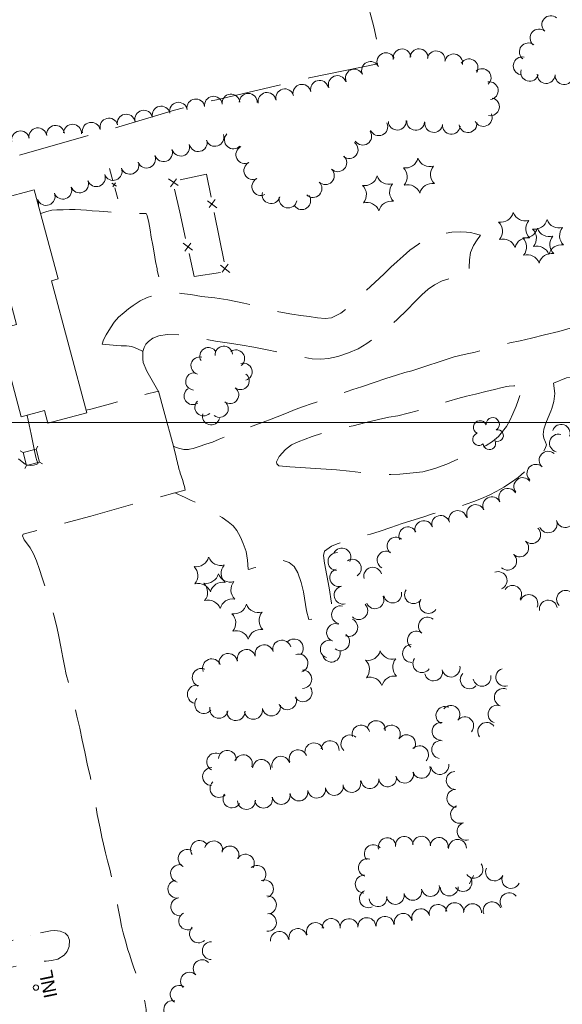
# Model space of a CAD drawing. Header units: feet. Extents: x 188458 to 190640, y 253500 to 255059.
# Tile 12 of 16: x 189665 to 189908, y 253740 to 254180. Entities that reach past the tile are written whole.
import ezdxf

# ---------------------------------------------------------------- set-up
doc = ezdxf.new("R2010")
doc.units = ezdxf.units.FT
doc.header["$MEASUREMENT"] = 0
doc.linetypes.add('DGN Style 3', pattern=[44.535406, 31.811004, -12.724402])
doc.linetypes.add('DGN Style 4', pattern=[50.929418, 25.448803, -12.724402, 0.031811, -12.724402])
for name, color, linetype, lineweight in [('E_DWY', 73, 'DGN Style 3', 0), ('E_LAND_Vegetation', 21, 'Continuous', 0), ('E_MAP_GridLines', 251, 'Continuous', 0), ('E_MISCPROP_HvyLine', 54, 'Continuous', 13), ('E_MISCPROP_Railing', 40, 'Continuous', 0), ('E_UTL_AboveGroundPipe', 40, 'DGN Style 4', 0)]:
    doc.layers.add(name, color=color, linetype=linetype, lineweight=lineweight)
doc.styles.add('Style-IGR_FONT_0', font='IGR_FONT_0.shx')

# ---------------------------------------------------------------- blocks, each defined once
blk = doc.blocks.new('INL_9')
at = {"layer": 'E_MISCPROP_Railing', "color": 40, "linetype": 'Continuous', "lineweight": 0, "style": 'Style-IGR_FONT_0'}
blk.add_text('INL', height=6, rotation=0.0001, dxfattribs=at).set_placement((-5.74, -3.01))
blk = doc.blocks.new('PED')
at = {"layer": 'E_UTL_AboveGroundPipe', "color": 101, "linetype": 'Continuous', "lineweight": 13}
for p, q in [((-3.12, 2.9), (-4.18, 3.96)), ((2.88, 2.9), (3.95, 3.96)), ((-4.18, -4.16), (-3.12, -3.1)), ((3.94, -4.16), (2.89, -3.1))]:
    blk.add_line(p, q, dxfattribs=at)
at = {"layer": 'E_UTL_AboveGroundPipe', "color": 101, "linetype": 'Continuous', "lineweight": 13, "flags": 128}
blk.add_lwpolyline([(-3.12, -3.1), (2.89, -3.1), (2.88, 2.9), (-3.12, 2.9)], close=True, dxfattribs=at)
blk = doc.blocks.new('PINEL_1')
at = {"layer": 'E_LAND_Vegetation', "color": 93, "linetype": 'Continuous', "lineweight": 0}
for centre, start, end in [((-8.14, 7.32), 275.2112, 0.9761), ((2.26, 10.71), 215.2112, 300.9761), ((10.41, 3.41), 155.2112, 240.9761), ((-10.4, -3.39), 335.2112, 60.9761), ((8.15, -7.3), 95.2112, 180.9761), ((-2.25, -10.7), 35.2112, 120.9761)]:
    blk.add_arc(centre, 5.72, start, end, dxfattribs=at)
blk = doc.blocks.new('TREE_5')
at = {"layer": 'E_LAND_Vegetation', "color": 93, "linetype": 'Continuous', "lineweight": 0}
for centre, radius, start, end in [((-1.47, 4.28), 2.78, 1.3944, 209.1674), ((3.57, 2.42), 2.97, 278.4235, 139.6574), ((-4.47, 0.2), 2.78, 78.0715, 279.0825), ((-2.01, -4.2), 2.61, 140.7796, 358.7122), ((3.46, -3.43), 2.97, 196.0744, 79.0476)]:
    blk.add_arc(centre, radius, start, end, dxfattribs=at)

msp = doc.modelspace()

# ---------------------------------------------------------------- linework, layer by layer
at = {"layer": 'E_DWY', "color": 51, "linetype": 'DGN Style 3', "lineweight": 0, "flags": 128}
for points in [[(189622.15, 254107.31), (189704.83, 254130.98), (189734.28, 254139.74), (189753.03, 254144.38), (189794.45, 254154.09), (189826.89, 254160.74), (189823.42, 254176.88), (189816.75, 254201.94), (189811.64, 254220.71), (189801.78, 254259), (189796.73, 254277.82), (189791.49, 254296.53), (189788.92, 254305.94), (189786.02, 254315.89), (189782.88, 254328.07), (189780.2, 254338.99)], [(189840.33, 254023.12), (189859.36, 254029.41), (189863.74, 254030.51), (189868.65, 254031.55), (189875.24, 254033.31), (189880.11, 254034.58), (189884.24, 254035.67), (189888.88, 254036.53), (189893.9, 254037.76), (189899.73, 254039.29), (189906.12, 254040.67), (189913.65, 254042.94), (189920.08, 254045.5), (189925.68, 254047.93), (189927.67, 254048.63), (189933.43, 254050.79), (189943.56, 254054.15), (189949.74, 254056.18), (189958.33, 254059.3), (189966.78, 254061.97), (189974.92, 254064.24), (189983.27, 254066.65), (189990.05, 254068.72), (189998.18, 254071.84), (190005.46, 254074.55), (190011.02, 254076.34), (190015.79, 254077.78), (190023.48, 254079.75), (190029.22, 254081.44), (190033.05, 254083), (190035.64, 254084.35), (190038.24, 254086.42), (190039.43, 254089.74), (190039.44, 254092.08), (190038.78, 254095.22), (190038.74, 254096.52), (190039.29, 254099.22), (190040.16, 254102.88), (190040.93, 254105.22), (190042.61, 254105.19), (190046.52, 254102.36), (190049.34, 254100.33), (190052.57, 254098.97), (190055.67, 254098.33), (190060.04, 254098.31), (190060.04, 254098.31), (190061.47, 254098.48), (190065.79, 254099.91), (190069.8, 254101.25), (190075.77, 254103.36), (190081.52, 254105.48), (190086.14, 254107.6), (190090.64, 254109.74), (190094.09, 254111.39), (190097.88, 254113.23), (190102.25, 254114.51), (190105.54, 254115.16), (190108.76, 254115.6), (190112.38, 254116.56), (190115.01, 254117.97), (190117.09, 254119.38), (190118.34, 254120.69), (190120.76, 254124.6)], [(189674.37, 254093.46), (189677.19, 254094.36), (189679.41, 254094.92), (189681.61, 254095.09), (189684.4, 254095.14), (189687.23, 254095.21), (189689.79, 254095.22), (189692.32, 254095.13), (189694.85, 254094.99), (189697.42, 254094.73), (189700.58, 254094.5), (189704.47, 254094.23), (189708.46, 254093.98), (189712.31, 254093.86), (189715.85, 254093.68), (189718.61, 254093.51), (189720.47, 254093.47), (189721.58, 254093.43), (189722.02, 254092.66), (189722.69, 254089.48), (189723.35, 254086.14), (189723.85, 254082.96), (189724.58, 254079.28), (189725.11, 254075.93), (189725.74, 254072.04), (189726.41, 254068.73), (189726.41, 254068.73), (189726.47, 254068.06), (189727.44, 254064.14), (189727.86, 254061.87), (189728.41, 254057.33)], [(189701.83, 254035.07), (189702.49, 254036.99), (189703.68, 254039.32), (189705.63, 254042.38), (189707.26, 254044.9), (189709.22, 254047.21), (189711.65, 254049.17), (189713.59, 254050.8), (189715.78, 254052.41), (189718.89, 254054.4), (189721.97, 254055.94), (189724.78, 254056.78), (189729.56, 254057.51), (189733.13, 254057.83), (189737.2, 254057.8), (189741.59, 254057.3), (189746.36, 254056.45), (189752.23, 254055.77), (189758.09, 254054.87), (189765.16, 254053.46), (189771.23, 254051.86), (189776.26, 254050.55), (189780.92, 254049.58), (189786.7, 254048.55), (189790.74, 254047.91), (189794.42, 254047.4), (189798.24, 254046.84), (189801.68, 254046.51), (189804.39, 254046.88), (189808.61, 254048.91), (189811.18, 254050.97), (189814.88, 254054.44), (189819.62, 254058.7), (189823.77, 254062.63), (189827.97, 254066.52), (189830.99, 254069.47), (189833.78, 254071.99), (189836.49, 254074.47), (189839.42, 254077.04), (189843.33, 254079.82), (189847.18, 254082.18), (189849.09, 254083.1), (189852.02, 254084.04), (189855.14, 254084.65), (189858.3, 254085.15), (189862, 254085.26), (189864.83, 254085.17), (189866.65, 254084.95), (189868.79, 254084.46), (189870.45, 254083.98), (189871.13, 254083.77), (189870.84, 254083.34), (189869.56, 254081.68), (189867.96, 254079.21), (189866.56, 254076.02), (189866.09, 254072.79), (189865.96, 254069.3), (189865.88, 254066.66), (189865.9, 254065.31), (189865.07, 254065.19), (189859.71, 254064.77), (189857.81, 254064.55), (189853.95, 254063.41), (189850.47, 254061.67), (189847.7, 254059.64), (189844.9, 254057.14), (189841.77, 254054), (189838.31, 254050.48), (189833.78, 254046.08), (189829.52, 254042.09), (189824.73, 254038.52), (189820.26, 254035.34), (189816.3, 254032.99), (189812.04, 254031.22), (189807.24, 254029.53), (189803.13, 254028.74), (189799.61, 254028.38), (189795.81, 254028.54), (189792.01, 254029.23), (189787.05, 254030.23), (189781.03, 254031.44), (189775.6, 254032.59), (189769.65, 254033.76), (189764.45, 254034.67), (189758.8, 254035.51), (189752.58, 254036.49), (189747.92, 254037.34), (189745.22, 254037.85), (189740.96, 254038.73), (189737.05, 254039.21), (189730.92, 254039.35), (189727.18, 254038.86), (189724.58, 254037.69), (189722.56, 254036.27), (189721.41, 254035.14), (189720.64, 254033.59), (189720.05, 254031.86), (189719.89, 254031.96), (189717.66, 254032.93), (189715.14, 254033.99), (189712.8, 254034.3), (189710.34, 254034.38), (189708.47, 254034.48)], [(189903.68, 254017.64), (189909.57, 254020.06), (189913.44, 254020.66), (189919.12, 254021.61), (189924.51, 254022.6), (189929.18, 254023.42), (189932.37, 254023.99), (189936.03, 254024.55), (189940.39, 254025.28), (189943.29, 254025.94), (189946.32, 254026.77), (189949.67, 254027.52), (189951.12, 254027.98), (189954.36, 254028.56), (189959.32, 254029.7), (189963.19, 254030.7), (189968.19, 254032.19), (189972.44, 254033.42), (189978.1, 254035.24), (189982.88, 254036.91), (189987.82, 254038.74), (189991.17, 254039.77), (189994.97, 254041.19), (189998.88, 254042.64), (190002.76, 254044.12), (190006.5, 254045.41), (190009.36, 254046.38), (190012.33, 254047.54), (190016.58, 254048.91), (190020.92, 254049.86), (190025.65, 254050.88), (190030.52, 254051.51), (190037.89, 254052.36), (190042.33, 254052.33), (190046.49, 254052.1), (190050.74, 254051.62), (190053.68, 254051.16), (190056, 254050.57), (190059.92, 254049.6), (190060.76, 254047.93), (190060.48, 254045.06), (190059.88, 254042.37), (190059.23, 254040.11), (190058.36, 254037.8)], [(189708.47, 254034.48), (189701.83, 254035.07)], [(189720.05, 254031.86), (189720.08, 254028.56), (189720.19, 254026.88), (189721.88, 254023.06), (189727.18, 254013.64)], [(189840.33, 254023.12), (189837.23, 254022.35), (189833.46, 254021.16), (189828.8, 254019.77), (189823.47, 254017.88), (189817.93, 254016.02), (189813.94, 254014.78), (189811.39, 254013.93), (189808.96, 254013.06), (189806.37, 254012.2), (189803.65, 254011.25), (189801.96, 254010.61), (189800.53, 254010.14), (189797.78, 254009.22), (189795.29, 254008.38), (189791.96, 254007.28), (189788.16, 254005.8), (189784.34, 254004.3), (189780.21, 254002.56), (189776.76, 254001.28), (189773.46, 254000.11), (189770.57, 253998.99), (189767.32, 253997.85), (189764.06, 253996.55), (189760.72, 253995.24), (189757.12, 253993.86), (189754.23, 253992.54), (189751.19, 253991.33), (189748.21, 253990.34), (189745.26, 253989.4), (189742.52, 253988.49), (189740.98, 253988.08), (189740.41, 253988.01), (189738.34, 253988.06), (189735.97, 253988.62), (189734.68, 253989.1), (189733.84, 253989.41)], [(189903.68, 254017.64), (189904.34, 254013.03), (189903.95, 254009.42), (189902.99, 254006.25), (189902.56, 254005.05), (189901.4, 254002.25), (189900.28, 253999.76), (189899.38, 253997.08), (189899.1, 253994.75), (189899.43, 253993.04), (189900.16, 253991.3), (189900.64, 253990.09), (189900.04, 253988.4), (189898.61, 253986.2), (189893.87, 253980.91), (189890.79, 253977.94), (189887.97, 253975.43), (189884.45, 253973.07), (189881.48, 253971.11), (189878.43, 253969.33), (189874.95, 253967.58), (189871.48, 253966.05), (189868.13, 253964.76), (189864.63, 253963.49), (189861.39, 253962.47), (189857.45, 253961.35), (189853.38, 253960.27), (189849.6, 253959.18), (189845.68, 253957.84), (189841.36, 253956.48), (189836.04, 253954.86), (189831, 253953.12), (189826.21, 253951.49), (189821.94, 253950.16), (189818.16, 253949.22), (189814.11, 253948.1), (189810.51, 253947.05), (189806.99, 253945.85), (189804.39, 253944.78), (189801.38, 253942.51), (189800.91, 253940.63), (189801.37, 253937.1), (189802.34, 253931.69), (189803.39, 253926.07), (189804.39, 253919.26), (189804.7, 253916.7), (189803.12, 253914.69), (189798.42, 253912.91), (189795.72, 253912.16), (189794.27, 253912.04), (189793.32, 253915.93), (189791.89, 253924.29), (189790.86, 253928.58), (189789.42, 253932.79), (189787.76, 253935.62), (189785.56, 253937.51), (189782.16, 253938.52), (189777.93, 253937.65), (189774.44, 253936.51), (189769.77, 253935.04), (189768.29, 253934.59), (189767.44, 253934.36), (189767.17, 253934.55), (189766.89, 253938.5), (189766.27, 253942.34), (189765, 253946.02), (189763.68, 253948.79), (189762.91, 253950.36), (189762.11, 253951.76), (189760.4, 253953.85), (189758.27, 253955.67), (189755.52, 253957.59), (189752.48, 253959.55), (189750.12, 253961.11), (189747.85, 253962.52), (189745.63, 253963.56), (189743.21, 253964.55), (189741.73, 253965.15), (189740.78, 253965.56), (189739.84, 253966.02), (189738.92, 253966.52), (189737.35, 253967.3), (189736.02, 253967.91), (189734.89, 253968.4), (189734.53, 253968.56), (189734.42, 253968.64)], [(189785.8, 253980.21), (189780.92, 253980.67), (189779.92, 253981.6), (189779.88, 253982.54), (189780.97, 253984.91), (189783.89, 253987.94), (189786.6, 253990), (189789.54, 253991.41), (189792.7, 253992.56), (189795.82, 253993.74), (189800.72, 253995.33), (189804.52, 253996.1), (189809.23, 253997.45), (189814.11, 253998.62), (189819.74, 254000.07), (189825.39, 254001.4), (189830.02, 254002.38), (189834.05, 254003.11), (189838.77, 254004.21), (189843.68, 254005.51), (189848.26, 254007.03), (189852.88, 254008.42), (189856.92, 254009.66), (189860.98, 254010.76), (189864.84, 254011.8), (189868.85, 254012.78), (189873.46, 254013.94), (189877.31, 254014.82), (189880.82, 254015.65), (189882.89, 254016.16), (189883.92, 254016.36), (189885.95, 254016.45), (189887.82, 254016.31), (189888.48, 254016.16), (189889.5, 254015.14), (189888.73, 254012.08)], [(189733.84, 253989.41), (189729.43, 254005.26), (189727.07, 254014.04), (189716.49, 254011.38), (189703.9, 254007.94), (189696.79, 254006.04), (189694.63, 254005.52)], [(189785.8, 253980.21), (189806.7, 253978.97), (189812.44, 253978.26), (189818.76, 253977.63), (189822.73, 253977.23), (189826.85, 253976.99), (189830.93, 253976.81), (189834.96, 253977.01), (189840.93, 253977.62), (189845.29, 253978), (189850.6, 253979.42), (189856.05, 253981.4), (189861.33, 253983.86), (189865.17, 253985.77), (189869.44, 253987.76), (189873.68, 253989.84), (189876.39, 253991.52), (189879.09, 253993.85), (189880.97, 253996.05), (189882.64, 253998.3), (189884.17, 254000.99), (189885.6, 254003.99), (189887.03, 254007.38), (189887.99, 254009.87), (189888.73, 254012.08)], [(189664.41, 253983.76), (189666.9, 253981.9), (189667.45, 253981.47), (189668.01, 253981.13), (189668.75, 253980.91), (189670, 253980.77), (189671.09, 253980.91), (189672.32, 253981.27), (189673.07, 253981.64), (189673.09, 253982.08), (189672.71, 253983.08), (189672.27, 253984.58), (189671.61, 253987.4), (189670.18, 253994.88), (189668.28, 254003.31)], [(189733.84, 253989.41), (189734.72, 253985.77), (189734.9, 253984.72), (189735.14, 253983.69), (189735.35, 253982.83), (189735.51, 253982.06), (189735.74, 253981.3), (189735.95, 253980.46), (189736.23, 253979.29), (189736.58, 253978.11), (189736.79, 253977.44), (189738.01, 253974.07), (189738.31, 253972.75), (189738.63, 253971.38), (189739.03, 253969.81), (189734.42, 253968.64), (189716.51, 253963.8), (189696.81, 253958.21), (189679.89, 253953.64), (189666.51, 253950.15), (189666.22, 253949.34), (189667.03, 253947.55), (189668.55, 253945.69), (189669.68, 253944.01), (189671.15, 253941.39), (189672.56, 253938.14), (189673.85, 253934.3), (189675.02, 253930.61), (189676.61, 253925.84), (189677.9, 253921.98), (189679.24, 253917.46), (189680.27, 253913.86), (189681.66, 253908.67), (189682.46, 253904.35), (189683.35, 253899.73), (189684.22, 253894.98), (189684.98, 253891.24), (189685.82, 253887.33), (189688.85, 253876.19), (189689.8, 253872.33), (189690.57, 253868.83), (189691.93, 253863.39), (189692.98, 253858.06), (189694.16, 253852.81), (189695.29, 253846.77), (189696.45, 253842.03), (189697.37, 253837.41), (189698.52, 253831.7), (189699.69, 253824.85), (189700.96, 253818.73), (189701.76, 253814.61), (189702.5, 253811.52), (189703.36, 253807.68), (189704.22, 253804.08), (189705.35, 253800.32), (189706.15, 253796.63), (189707.19, 253792.05), (189708.08, 253788.03), (189708.37, 253786.53), (189708.95, 253783.57), (189709.98, 253778.26), (189710.57, 253774.86), (189711.25, 253771.9), (189712.54, 253767.31), (189713.24, 253764.82), (189714.23, 253761.97), (189715.04, 253759.36), (189715.92, 253756.73), (189717.26, 253753.01), (189718.17, 253750.51), (189719.03, 253748.37), (189720.14, 253744.68), (189720.9, 253741.16), (189721.53, 253737.58), (189721.75, 253735.31), (189721.93, 253733.15), (189722.55, 253719.39)], [(189632.07, 253759.07), (189632.91, 253759.81), (189634.79, 253761.12), (189637.65, 253762.49), (189640.04, 253763.24), (189643.98, 253764.6), (189647.29, 253765.39), (189650.5, 253765.96), (189654.64, 253766.81), (189658.52, 253767.55), (189662.49, 253768.76), (189666.01, 253769.63), (189669.76, 253770.49), (189669.76, 253770.49), (189671.02, 253770.92), (189674.35, 253771.91), (189677.22, 253772.53), (189678.76, 253772.81), (189680.72, 253772.99), (189683.15, 253772.68), (189685.27, 253771.71), (189686.47, 253770.52), (189687.26, 253768.66), (189687.12, 253765.81), (189686.23, 253763.63), (189684.86, 253761.86), (189682, 253760.17), (189679.2, 253759.58), (189676.85, 253759.31), (189671.59, 253758.41), (189667.64, 253757.72), (189663.41, 253756.96), (189659.33, 253756.05), (189656.46, 253755.42), (189653.41, 253754.27), (189650.51, 253753.06), (189647.88, 253752.29), (189644.95, 253752.36), (189642.58, 253753.14), (189639.39, 253753.97), (189638.39, 253754.32), (189637.07, 253755)]]:
    msp.add_lwpolyline(points, dxfattribs=at)
at = {"layer": 'E_LAND_Vegetation', "color": 93, "linetype": 'Continuous', "lineweight": 0}
msp.add_line((189866.13, 253793.85), (189867.94, 253797.58), dxfattribs=at)
for centre, radius, start, end in [((189902.5, 254177.93), 3.98, 48.6448, 228.6295), ((189897.24, 254171.95), 3.98, 48.6448, 228.6295), ((189892.47, 254165.77), 3.98, 52.7929, 232.7776), ((189828.74, 254161.34), 4, 22.9001, 202.8847), ((189836.01, 254163.04), 4, 9.5516, 189.5362), ((189843.59, 254163.1), 4, 358.7107, 178.6954), ((189851.26, 254162.17), 4, 351.5804, 171.5651), ((189859.06, 254160.81), 4, 349.5885, 169.5732), ((189821.89, 254157.45), 4, 25.4985, 205.4832), ((189865.94, 254158.63), 4, 329.1975, 149.1821), ((189889.72, 254159.49), 3.98, 78.052, 258.0367), ((189807.02, 254151.12), 4, 20.3984, 200.3831), ((189814.67, 254154.01), 4, 25.4985, 205.4832), ((189871.78, 254154.24), 4, 312.4196, 132.4043), ((189893.07, 254156.6), 3.98, 164.2569, 344.2416), ((189900.45, 254155.59), 3.98, 177.0451, 357.0298), ((189908.46, 254155.14), 3.98, 175.4878, 355.4725), ((189791.21, 254147.23), 4, 12.4242, 192.4089), ((189799.08, 254149), 4, 14.2024, 194.1871), ((189874.99, 254148.4), 4, 278.1092, 98.0939), ((189759.49, 254142.84), 4, 6.1188, 186.1034), ((189767.2, 254143.19), 4, 358.7805, 178.7652), ((189775.59, 254143.59), 4, 10.8485, 190.8331), ((189783.56, 254145.22), 4, 14.7227, 194.7073), ((189735.99, 254139.2), 4, 11.3416, 191.3262), ((189743.75, 254140.68), 4, 8.7233, 188.708), ((189751.65, 254141.89), 4, 8.7233, 188.708), ((189875.52, 254141.2), 4, 258.0351, 78.0198), ((189712.61, 254133.9), 4, 11.8477, 191.8324), ((189720.49, 254135.62), 4, 13.6412, 193.6258), ((189728.26, 254137.5), 4, 13.6412, 193.6258), ((189872.31, 254136.44), 4, 204.0836, 24.0682), ((189688.6, 254129.39), 4, 356.8841, 176.8687), ((189697, 254130.25), 4, 10.7671, 190.7518), ((189704.91, 254132.13), 4, 14.4565, 194.4411), ((189825.57, 254132.3), 4, 204.6894, 24.6741), ((189833.86, 254134.79), 4, 183.0673, 3.052), ((189842.09, 254134.71), 4, 176.249, 356.2337), ((189850.17, 254133.76), 4, 172.3335, 352.3182), ((189858.05, 254132.94), 4, 174.2791, 354.2638), ((189865.48, 254133.67), 4, 188.0298, 8.0144), ((189665.33, 254126.41), 4, 10.7858, 190.7704), ((189673.1, 254127.77), 4, 7.9176, 187.9023), ((189681.02, 254128.87), 4, 7.9176, 187.9023), ((189752.3, 254127.51), 4, 197.8853, 17.87), ((189760.57, 254126.37), 4, 137.3827, 317.3673), ((189818.4, 254128.09), 4, 214.2129, 34.1976), ((189737, 254123.18), 4, 196.0843, 16.069), ((189744.83, 254125.18), 4, 193.4374, 13.4221), ((189812.31, 254122.1), 4, 231.5425, 51.5272), ((189729.29, 254120.69), 4, 198.8875, 18.8722), ((189765.69, 254119.81), 4, 116.5487, 296.5334), ((189714.28, 254115.05), 4, 199.9366, 19.9213), ((189721.72, 254117.82), 4, 201.6094, 21.5941), ((189769.26, 254112.66), 4, 116.5487, 296.5334), ((189807.25, 254116.18), 4, 226.0679, 46.0526), ((189706.75, 254112.3), 4, 200.4456, 20.4302), ((189801.7, 254110.42), 4, 226.0679, 46.0526), ((189691.77, 254106.72), 4, 200.4456, 20.4302), ((189699.26, 254109.51), 4, 200.4456, 20.4302), ((189772.84, 254105.5), 4, 116.5487, 296.5334), ((189796.15, 254104.66), 4, 226.0679, 46.0526), ((189676.78, 254101.13), 4, 200.4456, 20.4302), ((189684.27, 254103.92), 4, 200.4456, 20.4302), ((189777.4, 254101.93), 4, 165.3606, 345.3453), ((189669.42, 254097.46), 4, 354.5136, 26.6523), ((189785.02, 254099.96), 4, 168.7069, 348.6915), ((189791.11, 254099.24), 4, 216.0679, 36.0526), ((189749.43, 254029.69), 3.89, 30.662, 210.6467), ((189756.25, 254030.28), 3.89, 4.9139, 184.8986), ((189761.68, 254028.65), 3.89, 306.5032, 126.4879), ((189745.47, 254025.48), 3.89, 74.6764, 254.6611), ((189765.03, 254022.71), 3.89, 286.5032, 106.4879), ((189743.09, 254018.44), 3.89, 83.7135, 263.6982), ((189763.75, 254018.63), 3.89, 232.9315, 52.9162), ((189742.4, 254011.93), 3.89, 124.7853, 304.7699), ((189759.07, 254012.42), 3.89, 232.9315, 52.9162), ((189747.21, 254006.88), 3.89, 134.7853, 314.7699), ((189754.38, 254006.22), 3.89, 232.9315, 52.9162), ((189750.6, 254002.88), 3.89, 164.7853, 344.7699), ((189907.16, 253995.2), 4, 340.9812, 160.9659), ((189905.95, 253990.83), 4, 74.7479, 254.7326), ((189901.29, 253983.18), 4, 47.5988, 227.5834), ((189895.86, 253977.36), 4, 48.2806, 228.2653), ((189890, 253971.42), 4, 37.6943, 217.679), ((189883.22, 253966.63), 4, 28.8891, 208.8738), ((189876.16, 253962.8), 4, 27.5804, 207.5651), ((189868.89, 253959.34), 4, 25.8032, 205.7879), ((189853.27, 253954.5), 4, 14.6017, 194.5864), ((189860.89, 253956.67), 4, 13.139, 193.1237), ((189908.98, 253957.11), 4, 200.7202, 20.7049), ((189838.59, 253949.38), 4, 25.9739, 205.9586), ((189845.73, 253952.18), 4, 17.4729, 197.4576), ((189893.98, 253949.94), 4, 226.2571, 46.2418), ((189901.35, 253954.76), 4, 201.1506, 21.1353), ((189833.3, 253944.84), 4, 51.2787, 231.2634), ((189809.09, 253939.84), 4, 332.352, 152.3366), ((189888.59, 253943.97), 4, 227.734, 47.7187), ((189806.88, 253937.88), 4, 86.7174, 266.7021), ((189828.88, 253938.57), 4, 59.9552, 239.9399), ((189883.22, 253938.06), 4, 227.6602, 47.6449), ((189813.74, 253934.9), 4, 303.2289, 123.2136), ((189822.88, 253931.34), 4, 14.6522, 194.6369), ((189807.73, 253930.73), 4, 106.8591, 286.8438), ((189878.93, 253929.39), 4, 291.9019, 111.8865), ((189809.6, 253922.87), 4, 104.3773, 284.362), ((189885.45, 253923.23), 4, 326.7592, 146.7439), ((189823.84, 253920.82), 4, 203.4175, 23.4022), ((189831.81, 253923.4), 4, 191.6546, 11.6393), ((189841.11, 253923.08), 4, 146.6391, 326.6238), ((189892.72, 253919.11), 4, 337.3967, 157.3814), ((189909.14, 253921), 4, 43.6844, 223.669), ((189808.47, 253914.11), 4, 77.6268, 257.6115), ((189816.63, 253915.96), 4, 224.6689, 44.6535), ((189847.79, 253918.69), 4, 146.6391, 326.6238), ((189901.41, 253916.65), 4, 9.7648, 189.7494), ((189847.37, 253909.02), 4, 51.8041, 231.7888), ((189806.26, 253906.14), 4, 69.3669, 249.3516), ((189812.18, 253908.41), 4, 248.7022, 68.6869), ((189808.52, 253902.01), 4, 233.1298, 53.1145), ((189842.4, 253902.74), 4, 51.4775, 231.4622), ((189774.32, 253896.58), 4.09, 14.7537, 194.7384), ((189782.24, 253898.66), 4.09, 14.7537, 194.7384), ((189787.71, 253899.18), 4.09, 318.3152, 138.2998), ((189803.46, 253898.71), 4, 70.6626, 250.6472), ((189840.22, 253896.8), 4, 92.1205, 272.1052), ((189758.24, 253892.7), 4.09, 10.1259, 190.1106), ((189766.4, 253894.49), 4.09, 14.7537, 194.7384), ((189789.82, 253892.45), 4.09, 289.2562, 109.2408), ((189804.39, 253896.96), 4, 196.5812, 16.5659), ((189750.88, 253890.31), 4.09, 21.8543, 201.839), ((189844.86, 253892.25), 4.01, 145.3706, 325.3553), ((189857.9, 253890.28), 4.01, 192.8799, 12.8645), ((189746.26, 253886.03), 4.09, 68.6317, 248.6164), ((189791.5, 253885.3), 4.09, 269.5745, 89.5592), ((189850.08, 253888.57), 4.01, 192.1534, 12.1381), ((189866.06, 253885.04), 4.01, 136.1432, 316.1278), ((189871.76, 253886.18), 4.01, 191.4498, 11.4345), ((189881.95, 253886.18), 4.01, 107.7141, 287.6988), ((189744.08, 253878.52), 4.09, 77.7896, 257.7743), ((189791.65, 253879.32), 4.09, 212.699, 32.6837), ((189881.31, 253877.13), 4.01, 69.248, 249.2327), ((189747.34, 253874.06), 4.09, 139.9463, 319.9309), ((189777.54, 253872.98), 4.09, 190.6547, 10.6393), ((189784.73, 253875.75), 4.09, 202.8994, 22.884), ((189857.88, 253869.49), 4.01, 321.4961, 141.4808), ((189878.5, 253869.64), 4.01, 70.0127, 249.9974), ((189754.09, 253871.92), 4.09, 168.5666, 348.5513), ((189761.69, 253870.91), 4.09, 181.4476, 1.4323), ((189769.49, 253871.46), 4.09, 190.6547, 10.6393), ((189855.18, 253869.07), 4.01, 65.5204, 245.5051), ((189817.65, 253860.78), 4.01, 16.481, 196.4657), ((189824.48, 253862.75), 4.01, 352.15, 172.1347), ((189831.21, 253860.75), 4.01, 327.6005, 147.5852), ((189853.5, 253862), 4.01, 84.5814, 264.566), ((189864.02, 253864.44), 4.01, 319.4503, 139.435), ((189873.87, 253861.95), 4.01, 36.3163, 216.3009), ((189812.67, 253856.35), 4.01, 48.107, 228.0916), ((189837.98, 253856.45), 4.01, 327.6005, 147.5852), ((189796.56, 253852.82), 4.01, 12.7657, 192.7504), ((189803.81, 253853.8), 4.01, 355.5044, 175.4891), ((189853.28, 253853.85), 4.01, 80.1101, 260.0948), ((189752.69, 253848.28), 4.01, 60.7596, 240.7443), ((189757.82, 253849.44), 4.01, 354.785, 174.7697), ((189765.02, 253847.49), 4.01, 340.5111, 160.4958), ((189789.49, 253849.72), 4.01, 20.8616, 200.8463), ((189843.8, 253851.52), 4.01, 317.1604, 137.1451), ((189773.17, 253845.35), 4.01, 354.3764, 174.3611), ((189781.8, 253846.81), 4.01, 15.0611, 195.0458), ((189852.89, 253846.71), 4.01, 187.6848, 7.6694), ((189750.82, 253841.77), 4.01, 88.8679, 268.8525), ((189837.16, 253842.88), 4.01, 193.0209, 13.0056), ((189844.65, 253845.01), 4.01, 199.3239, 19.3086), ((189859.77, 253840.05), 4.01, 91.8772, 271.8618), ((189754.12, 253836.44), 4.01, 133.7386, 313.7232), ((189813.48, 253838.71), 4.01, 193.6441, 13.6288), ((189821.61, 253840.41), 4.01, 185.7285, 5.7132), ((189829.58, 253841.23), 4.01, 186.0237, 6.0084), ((189759.93, 253831.8), 4.01, 148.0507, 328.0354), ((189781.91, 253833.3), 4.01, 191.5152, 11.4999), ((189789.86, 253834.87), 4.01, 189.4521, 9.4367), ((189797.81, 253836.15), 4.01, 188.7415, 8.7262), ((189805.72, 253837.38), 4.01, 189.4793, 9.464), ((189860.07, 253832.05), 4.01, 92.3288, 272.3135), ((189766.39, 253831.08), 4.01, 182.4069, 2.3916), ((189774.04, 253831.69), 4.01, 191.5152, 11.4999), ((189861.74, 253824.88), 4.01, 109.8125, 289.7972), ((189864.65, 253817.27), 4.01, 106.4267, 286.4114), ((189745.44, 253809.16), 4.01, 32.9324, 212.9171), ((189751.72, 253808.97), 4.01, 345.3613, 165.346), ((189829.37, 253810.35), 4.01, 15.8276, 195.8123), ((189837, 253810.95), 4.01, 5.7831, 185.7678), ((189844.67, 253811.06), 4.01, 356.2165, 176.2012), ((189852.56, 253810.53), 4.01, 352.8284, 172.8131), ((189860.81, 253809.69), 4.01, 0.3138, 180.2984), ((189739.92, 253805.11), 4.01, 62.1, 242.0847), ((189759.02, 253806.69), 4.01, 335.4568, 155.4415), ((189823.14, 253807.28), 4.01, 40.5772, 220.5618), ((189765.9, 253803.04), 4.01, 329.1451, 149.1298), ((189820.47, 253801.04), 4.01, 73.8446, 253.8293), ((189736.5, 253798.38), 4.01, 74.7614, 254.7461), ((189771.12, 253798.05), 4.01, 309.9236, 129.9082), ((189868.15, 253800.35), 4.01, 216.7166, 36.7013), ((189877.38, 253799.14), 4.01, 155.3772, 335.3619), ((189735.29, 253791.48), 4.01, 99.2202, 279.2049), ((189774.45, 253791.55), 4.01, 291.4728, 111.4575), ((189819.06, 253793.68), 4.01, 87.9538, 267.9385), ((189863.25, 253794.44), 4.01, 213.965, 33.9497), ((189884.67, 253795.79), 4.01, 155.3772, 335.3619), ((189820.95, 253787.12), 4.01, 115.2424, 295.2271), ((189840.78, 253790.47), 4.01, 193.1183, 13.103), ((189848.68, 253792.21), 4.01, 191.3268, 11.3115), ((189857.08, 253792.42), 4.01, 180.7019, 0.6866), ((189883.84, 253785.79), 4.01, 38.1141, 218.0988), ((189736.58, 253783.55), 4.01, 99.2202, 279.2049), ((189775.79, 253784.37), 4.01, 273.0366, 93.0213), ((189825.24, 253787.64), 4.01, 186.7472, 6.7319), ((189832.96, 253788.65), 4.01, 193.1183, 13.103), ((189859.54, 253781.38), 4.01, 359.078, 179.0627), ((189876.26, 253781.76), 4.01, 20.2704, 200.2551), ((189844.36, 253778.66), 4.01, 14.3003, 194.285), ((189852.12, 253780.59), 4.01, 13.376, 193.3607), ((189867.53, 253780.92), 4.01, 358.3987, 178.3834), ((189740.18, 253777.19), 4.01, 118.9182, 298.9029), ((189775.78, 253776.59), 4.01, 266.5264, 86.5111), ((189797.28, 253772.46), 4.01, 21.5872, 201.5718), ((189804.31, 253774.28), 4.01, 3.4273, 183.412), ((189812.28, 253774.22), 4.01, 3.6964, 183.6811), ((189820.26, 253774.67), 4.01, 2.771, 182.7557), ((189828.38, 253775.28), 4.01, 6.0436, 186.0283), ((189836.49, 253776.58), 4.01, 10.9688, 190.9535), ((189744.94, 253771.46), 4.01, 133.442, 313.4266), ((189781.19, 253768.5), 4.01, 5.2222, 185.2069), ((189789.41, 253769.83), 4.01, 13.9168, 193.9015), ((189750.68, 253763.92), 4.01, 89.2703, 269.2549), ((189746.6, 253755.85), 4.01, 43.9083, 223.8929), ((189740.93, 253750.25), 4.01, 45.46, 225.4446), ((189736.33, 253744.37), 4.01, 59.439, 239.4237), ((189733.44, 253737.62), 4.01, 77.4704, 257.455)]:
    msp.add_arc(centre, radius, start, end, dxfattribs=at)
at = {"layer": 'E_MAP_GridLines', "color": 161, "linetype": 'Continuous', "lineweight": 0}
msp.add_line((188500, 254000), (190500, 254000), dxfattribs=at)
at = {"layer": 'E_MISCPROP_HvyLine', "color": 241, "linetype": 'Continuous', "lineweight": 13, "flags": 128}
msp.add_lwpolyline([(189655.25, 254041.67), (189665.7, 254002.62), (189676.1, 254005.4), (189677.63, 253999.69), (189694.95, 254004.32), (189679.14, 254063.41), (189682.19, 254064.23), (189671.52, 254104.1), (189656.98, 254100.21), (189657.25, 254099.21), (189643.94, 254095.65), (189654.27, 254057.01), (189659.71, 254058.47), (189663.6, 254043.9)], close=True, dxfattribs=at)
at = {"layer": 'E_MISCPROP_Railing', "color": 40, "linetype": 'Continuous', "lineweight": 0}
for p, q in [((189708.25, 254105.73), (189706.17, 254107.1)), ((189706.64, 254105.37), (189707.82, 254107.16)), ((189735.82, 254105.94), (189731.61, 254109.03)), ((189732.43, 254105.37), (189735.06, 254108.99)), ((189749, 254099.19), (189753.13, 254096.02)), ((189752.39, 254099.7), (189749.69, 254096.14)), ((189742.25, 254077.15), (189738.04, 254080.24)), ((189738.86, 254076.58), (189741.49, 254080.2)), ((189754.83, 254070.36), (189758.96, 254067.19)), ((189758.22, 254070.86), (189755.52, 254067.3))]:
    msp.add_line(p, q, dxfattribs=at)
at = {"layer": 'E_MISCPROP_Railing', "color": 40, "linetype": 'Continuous', "lineweight": 0, "flags": 128}
for points in [[(189706.67, 254108.14), (189705.15, 254113.66)], [(189736.74, 254108.59), (189748.47, 254111.06)], [(189748.47, 254111.06), (189750.55, 254100.76)], [(189708.89, 254100.07), (189707.55, 254104.93)], [(189736.59, 254094.05), (189734.29, 254104.34)], [(189739.2, 254082.35), (189736.59, 254094.05)], [(189751.93, 254093.95), (189754.3, 254082.23)], [(189754.3, 254082.23), (189756.39, 254071.92)], [(189743.02, 254065.26), (189740.72, 254075.55)], [(189754.8, 254067.16), (189743, 254065.26)]]:
    msp.add_lwpolyline(points, dxfattribs=at)
at = {"layer": 'E_MISCPROP_Railing', "color": 40, "linetype": 'Continuous', "lineweight": 0}
msp.add_circle((189672.24, 253747.42), 1.2, dxfattribs=at)

# ---------------------------------------------------------------- block references
at = {"layer": 'E_LAND_Vegetation', "color": 93, "linetype": 'Continuous', "lineweight": 0, "xscale": 0.9999989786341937, "yscale": 0.9999989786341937, "zscale": 0.9999989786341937, "rotation": 104.8054062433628}
for name, p in [('PINEL_1', (189843.52, 254110.39)), ('PINEL_1', (189825.24, 254102.49)), ('PINEL_1', (189886.14, 254086.12)), ('PINEL_1', (189901.27, 254082.97)), ('PINEL_1', (189896.91, 254079.11)), ('TREE_5', (189874.12, 253995.07)), ('PINEL_1', (189749.91, 253932.11)), ('PINEL_1', (189754.26, 253924.67)), ('PINEL_1', (189766.83, 253911)), ('PINEL_1', (189826.62, 253890.19))]:
    msp.add_blockref(name, p, dxfattribs=at)
at = {"layer": 'E_MISCPROP_Railing', "color": 40, "linetype": 'Continuous', "lineweight": 0, "xscale": 1.000001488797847, "yscale": 1.000001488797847, "zscale": 1.000001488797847, "rotation": 101.6637015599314}
msp.add_blockref('INL_9', (189677.77, 253748.49), dxfattribs=at)
at = {"layer": 'E_UTL_AboveGroundPipe', "color": 101, "linetype": 'Continuous', "lineweight": 13, "xscale": 0.9999979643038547, "yscale": 0.9999979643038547, "zscale": 0.9999979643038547, "rotation": 104.786380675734}
msp.add_blockref('PED', (189670.07, 253984.54), dxfattribs=at)

doc.saveas('drawing.dxf')
